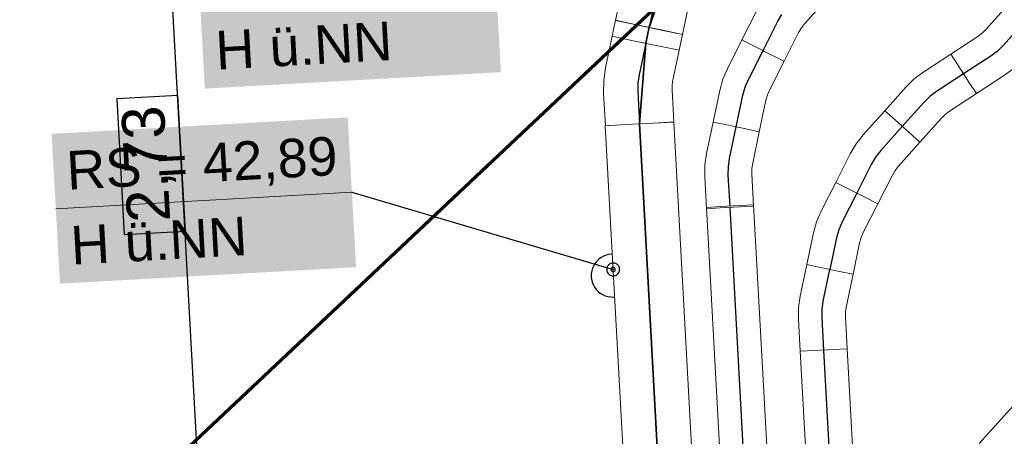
# Model space of a CAD drawing. Extents: x -779 to 790, y -208 to 633.
# Tile 74 of 232: x -135 to -89, y 85 to 104. Entities that reach past the tile are written whole.
import ezdxf
from ezdxf.lldxf.tags import DXFTag

# ---------------------------------------------------------------- set-up
doc = ezdxf.new("R2010")
doc.units = 0
doc.layers.get('0').update_dxf_attribs({"lineweight": 25})
for name, color, linetype, lineweight, true_color in [('01AFU Allgemein Bemaßung-A07F5V4RWF', 7, 'Continuous', 25, 0x848484), ('20 Magerbeton Bohrungen', 7, 'Continuous', 25, 0x848484), ('ELT Leerrohre', 1, 'Continuous', 35, 0xff0000), ('S_Mass', 150, 'Continuous', 25, 0x007fff), ('S_Regenwasser_Grundleitung', 7, 'Continuous', 70, 0x0080ff), ('S_Warmwasser', 1, 'STRICHLINIE2', 35, 0xff0000)]:
    doc.layers.add(name, color=color, linetype=linetype, lineweight=lineweight, true_color=true_color)
doc.styles.get("Standard").update_dxf_attribs({"font": 'arial.ttf'})
tags = doc.linetypes.add('STRICHLINIE2', pattern=[9.525, 6.35, -3.175]).pattern_tags.tags
tags[6:7] = [DXFTag(74, 4), DXFTag(75, 0), DXFTag(340, '0'), DXFTag(46, 0.0), DXFTag(50, 0.0), DXFTag(44, 0.0), DXFTag(45, 0.0)]
tags[4:5] = [DXFTag(74, 4), DXFTag(75, 0), DXFTag(340, '0'), DXFTag(46, 0.0), DXFTag(50, 0.0), DXFTag(44, 0.0), DXFTag(45, 0.0)]
tags = doc.linetypes.add('STRICHPUNKT2', pattern=[12.7, 6.35, -3.175, 0, -3.175]).pattern_tags.tags
tags[10:11] = [DXFTag(74, 4), DXFTag(75, 0), DXFTag(340, '0'), DXFTag(46, 0.0), DXFTag(50, 0.0), DXFTag(44, 0.0), DXFTag(45, 0.0)]
tags[8:9] = [DXFTag(74, 4), DXFTag(75, 0), DXFTag(340, '0'), DXFTag(46, 0.0), DXFTag(50, 0.0), DXFTag(44, 0.0), DXFTag(45, 0.0)]
tags[6:7] = [DXFTag(74, 4), DXFTag(75, 0), DXFTag(340, '0'), DXFTag(46, 0.0), DXFTag(50, 0.0), DXFTag(44, 0.0), DXFTag(45, 0.0)]
tags[4:5] = [DXFTag(74, 4), DXFTag(75, 0), DXFTag(340, '0'), DXFTag(46, 0.0), DXFTag(50, 0.0), DXFTag(44, 0.0), DXFTag(45, 0.0)]
tags = doc.linetypes.add('Wipeout_Contour-A07F5V4SWF', pattern=[1, 0, -1]).pattern_tags.tags
tags[6:7] = [DXFTag(74, 4), DXFTag(75, 0), DXFTag(340, '0'), DXFTag(46, 1.0), DXFTag(50, 0.0), DXFTag(44, 0.0), DXFTag(45, 0.0)]
tags[4:5] = [DXFTag(74, 4), DXFTag(75, 0), DXFTag(340, '0'), DXFTag(46, 1.0), DXFTag(50, 0.0), DXFTag(44, 0.0), DXFTag(45, 0.0)]

# ---------------------------------------------------------------- blocks, each defined once
blk = doc.blocks.new('Referenz-A07F5V4VWF', base_point=(-401.415, -176.34))
at = {"layer": '01AFU Allgemein Bemaßung-A07F5V4RWF', "color": 0, "lineweight": -2}
blk.add_line((-128.613, 124.542), (-126.4, 84.107), dxfattribs=at)
at = {"layer": '01AFU Allgemein Bemaßung-A07F5V4RWF', "color": 0, "linetype": 'Wipeout_Contour-A07F5V4SWF', "lineweight": -2, "ltscale": 1.625}
for p, q in [((-127.264, 100.423), (-130.118, 100.267)), ((-130.118, 100.267), (-129.771, 93.943)), ((-126.918, 94.099), (-127.264, 100.423)), ((-129.771, 93.943), (-126.918, 94.099))]:
    blk.add_line(p, q, dxfattribs=at)
at = {"layer": '20 Magerbeton Bohrungen', "color": 0, "lineweight": -2}
for p, q in [((-107.627, 92.793), (-107.722, 92.703)), ((-107.521, 92.87), (-107.627, 92.793)), ((-107.406, 92.933), (-107.521, 92.87)), ((-107.284, 92.98), (-107.406, 92.933)), ((-107.157, 93.011), (-107.284, 92.98)), ((-107.027, 93.024), (-107.157, 93.011)), ((-107.002, 93.024), (-107.027, 93.024)), ((-107.925, 92.37), (-107.962, 92.245)), ((-107.872, 92.49), (-107.925, 92.37)), ((-107.804, 92.601), (-107.872, 92.49)), ((-107.722, 92.703), (-107.804, 92.601)), ((-107.983, 92.115), (-107.986, 91.985)), ((-107.986, 91.985), (-107.972, 91.854)), ((-107.962, 92.245), (-107.983, 92.115)), ((-107.972, 91.854), (-107.941, 91.727)), ((-107.941, 91.727), (-107.894, 91.605)), ((-107.894, 91.605), (-107.832, 91.49)), ((-107.832, 91.49), (-107.755, 91.385)), ((-107.755, 91.385), (-107.665, 91.29)), ((-107.665, 91.29), (-107.563, 91.208)), ((-107.563, 91.208), (-107.451, 91.139)), ((-107.451, 91.139), (-107.332, 91.086)), ((-107.332, 91.086), (-107.206, 91.049)), ((-107.206, 91.049), (-107.077, 91.029)), ((-107.077, 91.029), (-106.946, 91.026)), ((-106.946, 91.026), (-106.893, 91.031))]:
    blk.add_line(p, q, dxfattribs=at)
at = {"layer": '01AFU Allgemein Bemaßung-A07F5V4RWF', "color": 0, "linetype": 'ByBlock', "lineweight": -2, "ltscale": 1.625, "insert": (-129.621, 94.456), "char_height": 2.00026, "attachment_point": 1, "rotation": 93.132}
blk.add_mtext('{\\fArial;2,73}', dxfattribs=at)

msp = doc.modelspace()

# ---------------------------------------------------------------- linework, layer by layer
at = {"layer": 'ELT Leerrohre', "color": 1, "lineweight": 13, "true_color": 0xff0000}
for p, q in [((-106.546, 105.4), (-106.855, 103.926)), ((-103.724, 103.268), (-103.414, 104.741)), ((-98.03, 103.776), (-97.025, 104.898)), ((-100.272, 104.361), (-100.953, 103.017)), ((-88.572, 104.625), (-89.577, 103.503)), ((-106.853, 103.936), (-107.01, 103.192)), ((-105.938, 103.733), (-106.855, 103.926)), ((-106.853, 103.936), (-105.936, 103.743)), ((-104.641, 103.46), (-105.938, 103.733)), ((-105.936, 103.743), (-104.639, 103.471)), ((-103.724, 103.268), (-104.641, 103.46)), ((-104.639, 103.471), (-103.722, 103.278)), ((-98.99, 102.023), (-98.31, 103.367)), ((-98.31, 103.367), (-98.183, 103.58)), ((-98.183, 103.58), (-98.03, 103.776)), ((-89.577, 103.503), (-89.755, 103.329)), ((-107.01, 103.192), (-107.319, 101.718)), ((-106.092, 102.999), (-107.01, 103.192)), ((-107.01, 103.192), (-106.092, 102.999)), ((-104.795, 102.727), (-106.092, 102.999)), ((-106.092, 102.999), (-104.795, 102.727)), ((-103.878, 102.534), (-103.722, 103.278)), ((-100.953, 103.017), (-101.633, 101.674)), ((-100.953, 103.017), (-100.378, 102.726)), ((-100.953, 103.017), (-100.378, 102.726)), ((-89.953, 103.18), (-91.214, 102.357)), ((-89.755, 103.329), (-89.953, 103.18)), ((-103.878, 102.534), (-104.795, 102.727)), ((-104.795, 102.727), (-103.878, 102.534)), ((-104.188, 101.06), (-103.878, 102.534)), ((-100.378, 102.726), (-99.565, 102.314)), ((-100.378, 102.726), (-99.565, 102.314)), ((-99.671, 100.68), (-98.99, 102.023)), ((-99.565, 102.314), (-98.99, 102.023)), ((-99.565, 102.314), (-98.99, 102.023)), ((-91.214, 102.357), (-92.476, 101.534)), ((-90.862, 101.818), (-91.214, 102.357)), ((-90.862, 101.818), (-91.214, 102.357)), ((-107.319, 101.718), (-107.404, 101.123)), ((-101.844, 101.181), (-101.633, 101.674)), ((-92.476, 101.534), (-92.905, 101.212)), ((-90.364, 101.054), (-90.862, 101.818)), ((-90.364, 101.054), (-90.862, 101.818)), ((-88.322, 101.66), (-88.751, 101.338)), ((-107.404, 101.123), (-107.411, 100.521)), ((-104.188, 101.06), (-104.214, 100.879)), ((-101.988, 100.664), (-101.844, 101.181)), ((-92.905, 101.212), (-93.288, 100.837)), ((-90.012, 100.515), (-90.364, 101.054)), ((-90.012, 100.515), (-90.364, 101.054)), ((-90.012, 100.515), (-88.751, 101.338)), ((-104.214, 100.879), (-104.216, 100.696)), ((-104.133, 99.192), (-104.216, 100.696)), ((-101.988, 100.664), (-102.298, 99.19)), ((-99.769, 100.451), (-99.671, 100.68)), ((-93.288, 100.837), (-94.293, 99.715)), ((-107.411, 100.521), (-107.328, 99.017)), ((-100.145, 98.738), (-99.835, 100.212)), ((-99.835, 100.212), (-99.769, 100.451)), ((-91.273, 99.692), (-90.012, 100.515)), ((-94.293, 99.715), (-95.298, 98.594)), ((-93.813, 99.285), (-94.293, 99.715)), ((-93.813, 99.285), (-94.293, 99.715)), ((-91.273, 99.692), (-91.472, 99.543)), ((-93.135, 98.677), (-93.813, 99.285)), ((-93.135, 98.677), (-93.813, 99.285)), ((-92.655, 98.247), (-91.65, 99.369)), ((-91.472, 99.543), (-91.65, 99.369)), ((-107.329, 99.014), (-106.394, 99.066)), ((-107.329, 99.014), (-105.226, 60.572)), ((-106.393, 99.068), (-107.328, 99.017)), ((-106.394, 99.066), (-105.07, 99.138)), ((-105.069, 99.141), (-106.393, 99.068)), ((-105.07, 99.138), (-104.134, 99.189)), ((-104.133, 99.192), (-105.069, 99.141)), ((-102.031, 60.747), (-104.134, 99.189)), ((-102.298, 99.19), (-102.608, 97.717)), ((-102.298, 99.19), (-101.668, 99.058)), ((-102.298, 99.19), (-101.668, 99.058)), ((-101.668, 99.058), (-100.776, 98.871)), ((-101.668, 99.058), (-100.776, 98.871)), ((-100.776, 98.871), (-100.145, 98.738)), ((-100.776, 98.871), (-100.145, 98.738)), ((-100.455, 97.264), (-100.145, 98.738)), ((-95.298, 98.594), (-95.629, 98.172)), ((-92.655, 98.247), (-93.135, 98.677)), ((-92.655, 98.247), (-93.135, 98.677)), ((-95.629, 98.172), (-95.902, 97.711)), ((-93.66, 97.126), (-92.655, 98.247)), ((-102.684, 97.186), (-102.608, 97.717)), ((-95.902, 97.711), (-96.583, 96.367)), ((-102.689, 96.649), (-102.684, 97.186)), ((-100.493, 96.77), (-100.49, 97.018)), ((-100.49, 97.018), (-100.455, 97.264)), ((-93.813, 96.93), (-93.94, 96.716)), ((-93.66, 97.126), (-93.813, 96.93)), ((-102.689, 96.649), (-102.607, 95.146)), ((-100.41, 95.266), (-100.493, 96.77)), ((-94.62, 95.373), (-93.94, 96.716)), ((-96.583, 96.367), (-97.264, 95.024)), ((-96.008, 96.076), (-96.583, 96.367)), ((-96.008, 96.076), (-96.583, 96.367)), ((-95.195, 95.664), (-96.008, 96.076)), ((-95.195, 95.664), (-96.008, 96.076)), ((-94.62, 95.373), (-95.195, 95.664)), ((-94.62, 95.373), (-95.195, 95.664)), ((-102.61, 95.206), (-101.967, 95.242)), ((-102.61, 95.206), (-100.701, 60.319)), ((-102.607, 95.146), (-101.964, 95.181)), ((-101.967, 95.242), (-101.057, 95.291)), ((-101.964, 95.181), (-101.054, 95.231)), ((-101.057, 95.291), (-100.414, 95.327)), ((-101.054, 95.231), (-100.41, 95.266)), ((-98.505, 60.439), (-100.414, 95.327)), ((-95.301, 94.029), (-94.62, 95.373)), ((-97.264, 95.024), (-97.474, 94.53)), ((-97.474, 94.53), (-97.619, 94.014)), ((-97.619, 94.014), (-97.928, 92.54)), ((-95.399, 93.801), (-95.466, 93.561)), ((-95.301, 94.029), (-95.399, 93.801)), ((-95.775, 92.088), (-95.466, 93.561)), ((-97.928, 92.54), (-98.238, 91.066)), ((-97.928, 92.54), (-97.298, 92.408)), ((-97.298, 92.408), (-97.928, 92.54)), ((-97.298, 92.408), (-96.406, 92.22)), ((-96.406, 92.22), (-97.298, 92.408)), ((-96.406, 92.22), (-95.775, 92.088)), ((-95.775, 92.088), (-96.406, 92.22)), ((-96.085, 90.614), (-95.775, 92.088)), ((-98.314, 90.535), (-98.238, 91.066)), ((-98.32, 89.999), (-98.314, 90.535)), ((-96.12, 90.368), (-96.085, 90.614)), ((-96.123, 90.119), (-96.12, 90.368)), ((-96.041, 88.616), (-96.123, 90.119)), ((-84.418, 90.293), (-89.891, 84.187)), ((-98.32, 89.999), (-98.237, 88.495)), ((-98.237, 88.495), (-97.594, 88.531)), ((-98.237, 88.495), (-97.594, 88.531)), ((-98.237, 88.495), (-96.707, 60.537)), ((-97.594, 88.531), (-96.684, 88.58)), ((-97.594, 88.531), (-96.684, 88.58)), ((-96.684, 88.58), (-96.041, 88.616)), ((-96.684, 88.58), (-96.041, 88.616)), ((-94.511, 60.657), (-96.041, 88.616))]:
    msp.add_line(p, q, dxfattribs=at)
at = {"layer": 'ELT Leerrohre', "color": 1, "linetype": 'STRICHPUNKT2', "lineweight": 25, "ltscale": 0.25, "true_color": 0xff0000}
for p, q in [((-104.98, 105.07), (-105.287, 103.607)), ((-99.972, 102.52), (-99.291, 103.864)), ((-99.291, 103.864), (-99.091, 104.201)), ((-87.753, 103.891), (-88.758, 102.769)), ((-105.444, 102.863), (-105.29, 103.597)), ((-105.444, 102.863), (-105.753, 101.389)), ((-100.652, 101.177), (-99.972, 102.52)), ((-89.038, 102.495), (-89.352, 102.259)), ((-88.758, 102.769), (-89.038, 102.495)), ((-89.352, 102.259), (-90.613, 101.436)), ((-105.753, 101.389), (-105.809, 101.001)), ((-100.806, 100.816), (-100.652, 101.177)), ((-90.613, 101.436), (-91.874, 100.613)), ((-105.809, 101.001), (-105.813, 100.608)), ((-105.813, 100.608), (-105.731, 99.105)), ((-100.912, 100.438), (-100.806, 100.816)), ((-91.874, 100.613), (-92.188, 100.377)), ((-101.222, 98.964), (-100.912, 100.438)), ((-92.188, 100.377), (-92.469, 100.103)), ((-92.469, 100.103), (-93.474, 98.981)), ((-103.628, 60.659), (-105.732, 99.102)), ((-101.531, 97.49), (-101.222, 98.964)), ((-93.474, 98.981), (-94.479, 97.86)), ((-94.479, 97.86), (-94.721, 97.551)), ((-101.587, 97.102), (-101.531, 97.49)), ((-94.721, 97.551), (-94.921, 97.213)), ((-101.591, 96.71), (-101.587, 97.102)), ((-94.921, 97.213), (-95.602, 95.87)), ((-101.512, 95.267), (-101.591, 96.71)), ((-95.602, 95.87), (-96.282, 94.527)), ((-99.603, 60.379), (-101.509, 95.206)), ((-96.436, 94.166), (-96.542, 93.788)), ((-96.282, 94.527), (-96.436, 94.166)), ((-96.542, 93.788), (-96.852, 92.314)), ((-97.162, 90.84), (-96.852, 92.314)), ((-97.217, 90.452), (-97.162, 90.84)), ((-97.221, 90.059), (-97.217, 90.452)), ((-97.139, 88.555), (-97.221, 90.059)), ((-95.609, 60.597), (-97.139, 88.555))]:
    msp.add_line(p, q, dxfattribs=at)
at = {"layer": 'S_Mass', "lineweight": 18}
msp.add_line((-132.963, 95.144), (-119.15, 95.911), dxfattribs=at)
at = {"layer": 'S_Mass'}
for p, q in [((-119.159, 95.913), (-119.16, 95.912)), ((-119.16, 95.912), (-119.16, 95.911)), ((-119.16, 95.911), (-119.159, 95.91)), ((-119.158, 95.917), (-119.159, 95.916)), ((-119.159, 95.916), (-119.159, 95.915)), ((-119.159, 95.915), (-119.159, 95.913)), ((-119.159, 95.91), (-119.159, 95.908)), ((-119.159, 95.908), (-119.159, 95.907)), ((-119.159, 95.907), (-119.158, 95.906)), ((-119.157, 95.918), (-119.158, 95.917)), ((-119.158, 95.906), (-119.157, 95.905)), ((-119.156, 95.919), (-119.157, 95.918)), ((-119.157, 95.905), (-119.156, 95.904)), ((-119.155, 95.92), (-119.156, 95.919)), ((-119.156, 95.904), (-119.155, 95.903)), ((-119.154, 95.92), (-119.155, 95.92)), ((-119.155, 95.903), (-119.154, 95.902)), ((-119.153, 95.921), (-119.154, 95.92)), ((-119.154, 95.902), (-119.153, 95.902)), ((-119.152, 95.921), (-119.153, 95.921)), ((-119.153, 95.902), (-119.152, 95.902)), ((-119.15, 95.921), (-119.152, 95.921)), ((-119.152, 95.902), (-119.15, 95.901)), ((-119.149, 95.921), (-119.15, 95.921)), ((-119.15, 95.911), (-106.963, 92.313)), ((-119.15, 95.901), (-119.149, 95.901)), ((-119.148, 95.921), (-119.149, 95.921)), ((-119.149, 95.901), (-119.148, 95.902)), ((-119.146, 95.921), (-119.148, 95.921)), ((-119.148, 95.902), (-119.147, 95.902)), ((-119.147, 95.902), (-119.145, 95.902)), ((-119.145, 95.92), (-119.146, 95.921)), ((-119.144, 95.92), (-119.145, 95.92)), ((-119.145, 95.902), (-119.144, 95.903)), ((-119.143, 95.919), (-119.144, 95.92)), ((-119.144, 95.903), (-119.143, 95.904)), ((-119.142, 95.918), (-119.143, 95.919)), ((-119.143, 95.904), (-119.142, 95.905)), ((-119.141, 95.917), (-119.142, 95.918)), ((-119.142, 95.905), (-119.141, 95.906)), ((-119.141, 95.916), (-119.141, 95.917)), ((-119.14, 95.915), (-119.141, 95.916)), ((-119.141, 95.907), (-119.14, 95.908)), ((-119.141, 95.906), (-119.141, 95.907)), ((-119.14, 95.913), (-119.14, 95.915)), ((-119.14, 95.912), (-119.14, 95.913)), ((-119.14, 95.911), (-119.14, 95.912)), ((-119.14, 95.909), (-119.14, 95.911)), ((-119.14, 95.908), (-119.14, 95.909)), ((-107.26, 92.352), (-107.263, 92.313)), ((-107.252, 92.391), (-107.26, 92.352)), ((-107.24, 92.428), (-107.252, 92.391)), ((-107.223, 92.463), (-107.24, 92.428)), ((-107.201, 92.496), (-107.223, 92.463)), ((-107.175, 92.525), (-107.201, 92.496)), ((-107.145, 92.551), (-107.175, 92.525)), ((-107.113, 92.573), (-107.145, 92.551)), ((-107.078, 92.59), (-107.113, 92.573)), ((-107.04, 92.603), (-107.078, 92.59)), ((-107.062, 92.326), (-107.063, 92.313)), ((-107.059, 92.339), (-107.062, 92.326)), ((-107.055, 92.352), (-107.059, 92.339)), ((-107.049, 92.363), (-107.055, 92.352)), ((-107.042, 92.374), (-107.049, 92.363)), ((-107.033, 92.384), (-107.042, 92.374)), ((-107.002, 92.611), (-107.04, 92.603)), ((-107.024, 92.393), (-107.033, 92.384)), ((-107.013, 92.4), (-107.024, 92.393)), ((-107.001, 92.406), (-107.013, 92.4)), ((-106.963, 92.613), (-107.002, 92.611)), ((-106.989, 92.41), (-107.001, 92.406)), ((-106.976, 92.412), (-106.989, 92.41)), ((-106.963, 92.413), (-106.976, 92.412)), ((-106.924, 92.611), (-106.963, 92.613)), ((-106.95, 92.412), (-106.963, 92.413)), ((-106.937, 92.41), (-106.95, 92.412)), ((-106.924, 92.406), (-106.937, 92.41)), ((-106.885, 92.603), (-106.924, 92.611)), ((-106.913, 92.4), (-106.924, 92.406)), ((-106.902, 92.393), (-106.913, 92.4)), ((-106.892, 92.384), (-106.902, 92.393)), ((-106.883, 92.374), (-106.892, 92.384)), ((-106.848, 92.59), (-106.885, 92.603)), ((-106.876, 92.363), (-106.883, 92.374)), ((-106.87, 92.352), (-106.876, 92.363)), ((-106.866, 92.339), (-106.87, 92.352)), ((-106.864, 92.326), (-106.866, 92.339)), ((-106.863, 92.313), (-106.864, 92.326)), ((-106.813, 92.573), (-106.848, 92.59)), ((-106.78, 92.551), (-106.813, 92.573)), ((-106.751, 92.525), (-106.78, 92.551)), ((-106.725, 92.496), (-106.751, 92.525)), ((-106.703, 92.463), (-106.725, 92.496)), ((-106.686, 92.428), (-106.703, 92.463)), ((-106.673, 92.391), (-106.686, 92.428)), ((-106.665, 92.352), (-106.673, 92.391)), ((-106.663, 92.313), (-106.665, 92.352)), ((-107.263, 92.313), (-107.26, 92.274)), ((-107.26, 92.274), (-107.252, 92.236)), ((-107.252, 92.236), (-107.24, 92.198)), ((-107.24, 92.198), (-107.223, 92.163)), ((-107.223, 92.163), (-107.201, 92.131)), ((-107.201, 92.131), (-107.175, 92.101)), ((-107.175, 92.101), (-107.145, 92.075)), ((-107.145, 92.075), (-107.113, 92.053)), ((-107.113, 92.053), (-107.078, 92.036)), ((-107.078, 92.036), (-107.04, 92.023)), ((-107.063, 92.313), (-107.062, 92.3)), ((-107.062, 92.3), (-107.059, 92.287)), ((-107.059, 92.287), (-107.055, 92.275)), ((-107.055, 92.275), (-107.049, 92.263)), ((-107.049, 92.263), (-107.042, 92.252)), ((-107.042, 92.252), (-107.033, 92.243)), ((-107.04, 92.023), (-107.002, 92.016)), ((-107.033, 92.243), (-107.024, 92.234)), ((-107.024, 92.234), (-107.013, 92.227)), ((-107.013, 92.227), (-107.001, 92.221)), ((-107.002, 92.016), (-106.963, 92.013)), ((-107.001, 92.221), (-106.989, 92.217)), ((-106.989, 92.217), (-106.976, 92.214)), ((-106.976, 92.214), (-106.963, 92.213)), ((-106.963, 92.213), (-106.95, 92.214)), ((-106.963, 92.013), (-106.924, 92.016)), ((-106.95, 92.214), (-106.937, 92.217)), ((-106.937, 92.217), (-106.924, 92.221)), ((-106.924, 92.221), (-106.913, 92.227)), ((-106.924, 92.016), (-106.885, 92.023)), ((-106.913, 92.227), (-106.902, 92.234)), ((-106.902, 92.234), (-106.892, 92.243)), ((-106.892, 92.243), (-106.883, 92.252)), ((-106.885, 92.023), (-106.848, 92.036)), ((-106.883, 92.252), (-106.876, 92.263)), ((-106.876, 92.263), (-106.87, 92.275)), ((-106.87, 92.275), (-106.866, 92.287)), ((-106.866, 92.287), (-106.864, 92.3)), ((-106.864, 92.3), (-106.863, 92.313)), ((-106.848, 92.036), (-106.813, 92.053)), ((-106.813, 92.053), (-106.78, 92.075)), ((-106.78, 92.075), (-106.751, 92.101)), ((-106.751, 92.101), (-106.725, 92.131)), ((-106.725, 92.131), (-106.703, 92.163)), ((-106.703, 92.163), (-106.686, 92.198)), ((-106.686, 92.198), (-106.673, 92.236)), ((-106.673, 92.236), (-106.665, 92.274)), ((-106.665, 92.274), (-106.663, 92.313))]:
    msp.add_line(p, q, dxfattribs=at)
at = {"layer": 'S_Mass', "color": 7, "true_color": 0xffffff}
for points in [[(-126.055, 101.514), (-112.545, 107.736), (-126.4, 107.736)], [(-112.199, 101.514), (-126.055, 101.514), (-112.545, 107.736)], [(-126.012, 100.747), (-112.199, 101.514), (-126.055, 101.514)], [(-119.301, 98.639), (-133.157, 98.639), (-119.344, 99.406)], [(-132.811, 92.417), (-119.301, 98.639), (-133.157, 98.639)], [(-118.956, 92.417), (-132.811, 92.417), (-119.301, 98.639)], [(-132.769, 91.649), (-118.956, 92.417), (-132.811, 92.417)]]:
    msp.add_solid(points, dxfattribs=at)
at = {"layer": 'S_Regenwasser_Grundleitung'}
msp.add_line((-49.77, 156.555), (-208.594, 6.909), dxfattribs=at)
at = {"layer": 'S_Warmwasser', "ltscale": 0.35}
for p, q in [((-104.04, 107.153), (-105.287, 103.607)), ((-105.287, 103.607), (-105.444, 102.863)), ((-105.444, 102.863), (-105.732, 99.102)), ((-105.732, 99.102), (-103.57, 59.661))]:
    msp.add_line(p, q, dxfattribs=at)

# ---------------------------------------------------------------- block references
at = {"color": 8, "lineweight": 25, "ltscale": 12.5, "true_color": 0x808080}
msp.add_blockref('Referenz-A07F5V4VWF', (-401.415, -176.34), dxfattribs=at)

# ---------------------------------------------------------------- texts
at = {"layer": 'S_Mass', "char_height": 1.8, "attachment_point": 1, "rotation": 3.18}
for s, insert in [('{\\fArial;H ü.NN}', (-125.56, 103.426)), ('{\\fArial;RS = 42,89}', (-132.511, 97.823)), ('{\\fArial;H ü.NN}', (-132.317, 94.329))]:
    msp.add_mtext(s, dxfattribs=dict(at, insert=insert))

doc.saveas('drawing.dxf')
